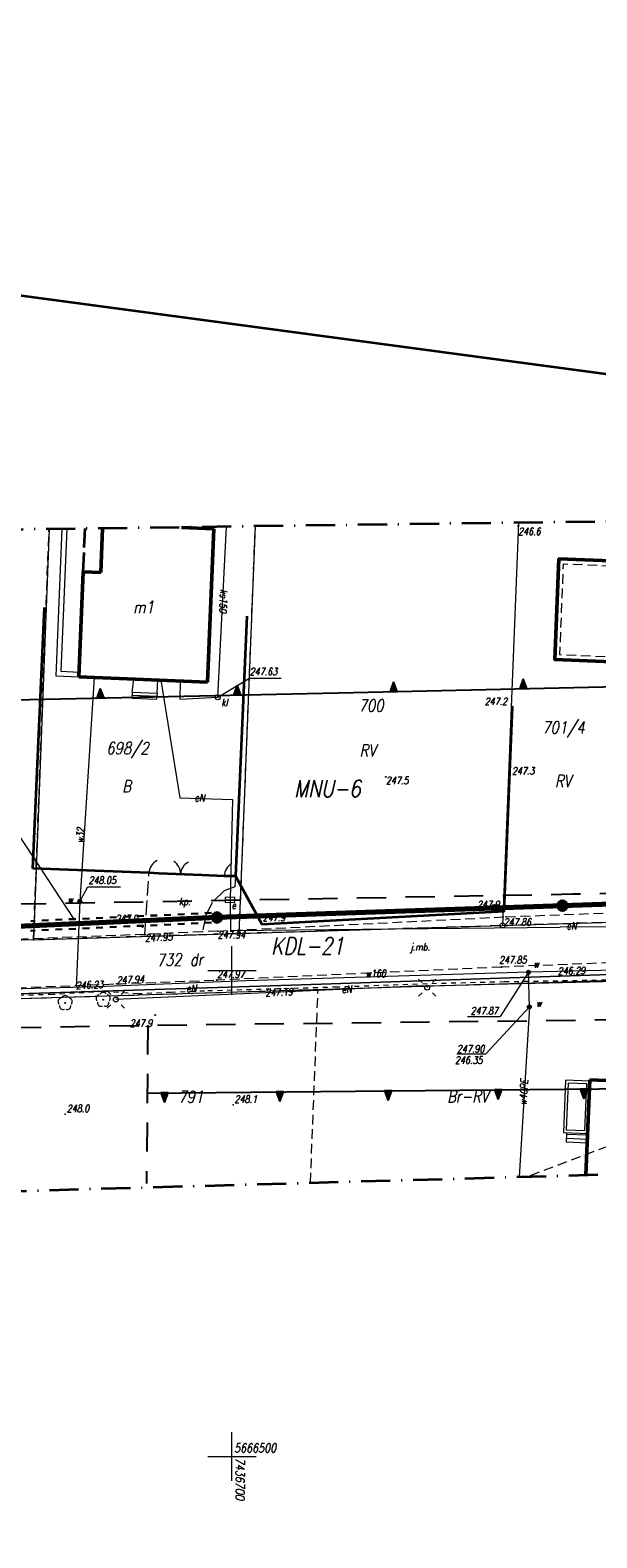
# Model space of a CAD drawing. Header units: millimetres. Extents: x 7436010 to 7436992, y 5663514 to 5666647.
# Tile 41 of 45: x 7436679 to 7436738, y 5666492 to 5666647. Entities that reach past the tile are written whole.
import ezdxf
from ezdxf.enums import TextEntityAlignment as Align

# ---------------------------------------------------------------- set-up
doc = ezdxf.new("R2010")
doc.units = ezdxf.units.MM
doc.header["$PDSIZE"] = 1
for name, pattern in [('0.7_0.7', [1.4, 0.7, -0.7]), ('1', [0]), ('2_EGBU_A', [0]), ('3', [1, 0.5, -0.5]), ('4', [2.5, 1.5, -1]), ('BUW', [1.5, 1, -0.5]), ('BZN', [2.5, 2, -0.5]), ('EGKK', [2, 1.5, -0.5]), ('GAK', [3.5, 2, -0.75, 0, -0.75]), ('GDE', [0]), ('GUZ', [1.5, 1, -0.5]), ('KOC', [2, 1.5, -0.5]), ('KOU', [1.5, 1, -0.5]), ('UBE', [0]), ('UPE', [2, 1, 1]), ('UPW', [2, 1, 1])]:
    doc.linetypes.add(name, pattern=pattern)
for name, color, linetype, lineweight in [('1 OGRODZENIE', 7, 'BGT', 35), ('3 BUDYNEK W BUDOWIE', 7, 'Continuous', 50), ('_AA_Kanalizacja grawitacyjna - trasa', 244, 'Continuous', 70), ('_AA_Studnia kanalizacyjna bet.1000mm - symbol', 24, 'Continuous', 40), ('_HH_Przewiert_przecisk w rurze osłonowej - trasa', 202, '0.7_0.7', 30), ('Dzialki', 7, 'GDE', 18), ('DZIALKI_SYT-WYS_T_0', 7, 'Continuous', 18), ('EBTPO_L_2', 7, '1', 18), ('EBUPO_L_1', 7, 'BZN', 35), ('EDZPD_L_1', 7, 'GDE', 18), ('EGBB_E_T_0', 7, 'Continuous', 18), ('EGBB_L_0', 7, '2_EGBU_A', 50), ('EKLPK_L_0', 96, 'EGKK', 18), ('EKLTK_T_0', 96, 'Continuous', 18), ('EUZOU_T_0', 96, 'Continuous', 18), ('Linie_opisowe', 7, 'Continuous', 5), ('MPZP', 6, '4', 25), ('Numery_dzialek', 7, 'Continuous', 18), ('Podzial_sekcyjny_krzyze', 7, 'Continuous', 13), ('Punkty', 7, 'Continuous', 18), ('PunPOMIAR1', 7, 'Continuous', 18), ('RZED', 7, 'Continuous', 18), ('RzedPOMIAR1', 7, 'Continuous', 18), ('SDROK_T_0', 7, 'Continuous', 18), ('SDROK_T_1', 7, 'Continuous', 18), ('SDRPK_L_1', 7, 'KOU', 18), ('SDRPK_L_2', 7, 'KOC', 18), ('SIEC_ENERGETYCZNA_L_0', 1, '3', 18), ('SZOPO_L_0', 7, 'BGT', 35), ('SZOPO_T_0', 7, 'Continuous', 18), ('SZZPZ_T_0', 7, 'Continuous', 18), ('UEEOA_T_0', 1, 'Continuous', 18), ('UEEOC_T_0', 1, 'Continuous', 18), ('UEEOO_T_0', 1, 'Continuous', 18), ('UEEPA_T_0', 1, 'Continuous', 18), ('UEEPA_T_2', 1, 'Continuous', 18), ('UEEPB_L_0', 1, 'UBE', 18), ('UEEPON_L_0', 1, 'UPE', 18), ('UKKOA_T_3', 34, 'Continuous', 18), ('UKKOO_T_3', 34, 'Continuous', 18), ('UKKPA_T_6', 34, 'Continuous', 18), ('UKKPOR_L_3', 34, '1', 18), ('UWWOA_T_0', 5, 'Continuous', 18), ('UWWOC_T_0', 5, 'Continuous', 18), ('UWWOO_T_0', 5, 'Continuous', 18), ('UWWPA_T_0', 5, 'Continuous', 18), ('UWWPO_L_0', 5, '1', 18), ('UWWPO_L_1', 5, '1', 18), ('UŻYTKI LINIE', 96, 'GUZ', 18), ('UŻYTKI OZNACZENIE', 96, 'Continuous', 18), ('WEKTOR WODOCIĄGI wo', 5, 'Continuous', 18), ('WUKOS_T_0', 7, 'Continuous', 18), ('WUKOS_T_1', 7, 'Continuous', 18), ('ZAKRES MAPY', 1, 'GAK', 35)]:
    doc.layers.add(name, color=color, linetype=linetype, lineweight=lineweight)
for name, color, linetype, lineweight, plot in [('_AA Studnie 600 PP plamki', 244, 'Continuous', 35, False), ('_AA Studnie 600 PP SIEĆ', 244, 'Continuous', 35, False), ('RAMA WYPLOT', 3, 'Continuous', 35, False)]:
    doc.layers.add(name, color=color, linetype=linetype, lineweight=lineweight, plot=plot)
doc.layers.add('_AA_Studnia kanalizacyjna bet.1000mm - plamki', color=255, linetype='Continuous')
doc.layers.add('_map', color=7, linetype='Continuous')
doc.styles.add('K1_ACAD', font='romans.shx', dxfattribs={"width": 0.8, "oblique": 12})
doc.linetypes.add('BGT', pattern='A,3.75,[133,ltypeshp.shx,S=0.1875,R=0,X=0,Y=0],3.75', length=7.5)

# ---------------------------------------------------------------- blocks, each defined once
blk = doc.blocks.new('GRO')
at = {"linetype": 'Continuous'}
blk.add_circle((0, 0), 0.045, dxfattribs=at)
blk = doc.blocks.new('GRT')
at = {"linetype": 'Continuous'}
blk.add_circle((0, 0), 0.25, dxfattribs=at)
blk = doc.blocks.new('BGBP')
at = {"linetype": 'Continuous'}
blk.add_arc((1.5, 0), 1.5, 120, 180.0005, dxfattribs=at)
blk = doc.blocks.new('BGB')
at = {"linetype": 'Continuous'}
for centre, start, end in [((-1.5, 0), 359.9995, 60), ((1.5, 0), 120, 180.0005)]:
    blk.add_arc(centre, 1.5, start, end, dxfattribs=at)
blk = doc.blocks.new('DLI')
at = {"linetype": 'Continuous'}
blk.add_circle((0, 0), 0.045, dxfattribs=at)
for centre, start, end in [((-0.36, 0.12), 102.1445, 221.86), ((0, 0.38), 30.1401, 149.8599), ((0.36, 0.12), 318.14, 77.8555), ((-0.22, -0.3), 174.1482, 293.8542), ((0.22, -0.3), 246.1458, 5.8518)]:
    blk.add_arc(centre, 0.375, start, end, dxfattribs=at)
blk = doc.blocks.new('STE')
at = {"linetype": 'Continuous'}
for p, q in [((0.5, 0.25), (-0.5, 0.25)), ((-0.5, 0.25), (-0.5, -0.25)), ((0.5, -0.25), (0.5, 0.25)), ((-0.5, -0.25), (0.5, -0.25))]:
    blk.add_line(p, q, dxfattribs=at)
blk = doc.blocks.new('SLS')
at = {"linetype": 'Continuous'}
blk.add_circle((0, 0), 0.25, dxfattribs=at)
blk = doc.blocks.new('LAT')
at = {"linetype": 'Continuous'}
for p, q in [((-0.53035, 0.53035), (-0.8839, 0.8839)), ((0.53035, 0.53035), (0.8839, 0.8839)), ((-0.53035, -0.53035), (-0.8839, -0.8839)), ((0.53035, -0.53035), (0.8839, -0.8839))]:
    blk.add_line(p, q, dxfattribs=at)
blk = doc.blocks.new('WLZ')
at = {"linetype": 'Continuous'}
blk.add_circle((0, 0), 0.25, dxfattribs=at)
blk = doc.blocks.new('ZAS')
at = {"linetype": 'Continuous'}
for radius in [0.2, 0.175, 0.15, 0.125, 0.1, 0.075, 0.05, 0.025, 0.00715]:
    blk.add_circle((0, 0), radius, dxfattribs=at)
blk = doc.blocks.new('WSP')
at = {"linetype": 'Continuous'}
blk.add_circle((0, 0), 0.045, dxfattribs=at)
blk = doc.blocks.new('STUDZ')
at = {"layer": '1 OGRODZENIE', "flags": 128}
blk.add_lwpolyline([(7436700.36, 5666559.71), (7436703.08, 5666554.79), (7436728.01, 5666556.11), (7436728.87, 5666577.16)], dxfattribs=at)
at = {"layer": '3 BUDYNEK W BUDOWIE', "flags": 128}
blk.add_lwpolyline([(7436747.93, 5666591.81), (7436747.52, 5666581.44), (7436733.24, 5666582), (7436733.65, 5666592.37)], close=True, dxfattribs=at)
at = {"layer": '3 BUDYNEK W BUDOWIE', "linetype": 'BUW', "lineweight": 18, "flags": 128}
blk.add_lwpolyline([(7436747.41, 5666591.33), (7436747.04, 5666581.96), (7436733.76, 5666582.48), (7436734.13, 5666591.85)], close=True, dxfattribs=at)
at = {"layer": 'Dzialki'}
for p, q in [((7436700.75, 5666553.81), (7436702.41, 5666595.72)), ((7436729.49, 5666596.09), (7436727.85, 5666554.63)), ((7436681.17, 5666595.43), (7436679.57, 5666553.17)), ((7436679.57, 5666553.17), (7436700.75, 5666553.81)), ((7436727.85, 5666554.63), (7436739.24, 5666554.97)), ((7436791.85, 5666550.59), (7436637.36, 5666545.82))]:
    blk.add_line(p, q, dxfattribs=at)
at = {"layer": 'EBTPO_L_2'}
for p, q in [((7436682.5, 5666595.45), (7436681.87, 5666580.32)), ((7436683, 5666595.45), (7436682.39, 5666580.8)), ((7436681.87, 5666580.32), (7436684.24, 5666580.22)), ((7436682.39, 5666580.8), (7436684.26, 5666580.72)), ((7436689.74, 5666578.66), (7436689.71, 5666578.04)), ((7436689.74, 5666578.66), (7436689.91, 5666579.99)), ((7436689.74, 5666578.66), (7436692.29, 5666578.55)), ((7436692.29, 5666578.55), (7436692.38, 5666579.88)), ((7436689.71, 5666578.04), (7436692.24, 5666577.94)), ((7436689.73, 5666578.35), (7436692.27, 5666578.25)), ((7436692.29, 5666578.55), (7436692.24, 5666577.94)), ((7436734.33, 5666538.72), (7436734.13, 5666533.33)), ((7436736.83, 5666538.62), (7436734.33, 5666538.72)), ((7436734.62, 5666538.41), (7436734.42, 5666533.62)), ((7436736.52, 5666538.33), (7436734.62, 5666538.41)), ((7436736.32, 5666533.54), (7436736.52, 5666538.33)), ((7436736.61, 5666533.23), (7436736.83, 5666538.62)), ((7436734.13, 5666533.33), (7436736.61, 5666533.23)), ((7436734.45, 5666533.32), (7436734.41, 5666532.34)), ((7436736.57, 5666532.25), (7436734.41, 5666532.34)), ((7436734.42, 5666533.62), (7436736.32, 5666533.54)), ((7436734.43, 5666532.74), (7436736.59, 5666532.65)), ((7436736.6, 5666533.05), (7436734.44, 5666533.14)), ((7436736.61, 5666533.23), (7436736.57, 5666532.25))]:
    blk.add_line(p, q, dxfattribs=at)
at = {"layer": 'EBUPO_L_1'}
blk.add_line((7436684.7, 5666591.04), (7436684.88, 5666595.48), dxfattribs=at)
at = {"layer": 'EDZPD_L_1'}
for p, q in [((7436700.75, 5666553.81), (7436727.85, 5666554.63)), ((7436700.75, 5666553.81), (7436727.85, 5666554.63)), ((7436679.57, 5666553.17), (7436669.17, 5666552.83))]:
    blk.add_line(p, q, dxfattribs=at)
at = {"layer": 'EGBB_L_0'}
for p, q in [((7436686.69, 5666595.5), (7436686.51, 5666590.96)), ((7436698.14, 5666595.47), (7436694.81, 5666595.61)), ((7436697.49, 5666579.67), (7436698.14, 5666595.47)), ((7436684.7, 5666591.04), (7436684.24, 5666580.22)), ((7436686.51, 5666590.96), (7436684.7, 5666591.04)), ((7436684.24, 5666580.22), (7436697.49, 5666579.67)), ((7436736.43, 5666528.97), (7436736.84, 5666538.76)), ((7436736.84, 5666538.76), (7436739.34, 5666538.66))]:
    blk.add_line(p, q, dxfattribs=at)
at = {"layer": 'EKLPK_L_0', "linetype": 'GUZ', "flags": 128}
for points in [[(7436791.85, 5666550.59), (7436637.36, 5666545.82)], [(7436787.76, 5666550.46), (7436730.46, 5666528.8)], [(7436708.08, 5666528.17), (7436708.86, 5666548.03)]]:
    blk.add_lwpolyline(points, dxfattribs=at)
at = {"layer": 'Podzial_sekcyjny_krzyze', "color": 7, "lineweight": 13}
for p, q in [((7436700, 5666547.5), (7436700, 5666552.5)), ((7436697.5, 5666550), (7436702.5, 5666550)), ((7436700, 5666497.5), (7436700, 5666502.5)), ((7436697.5, 5666500), (7436702.5, 5666500))]:
    blk.add_line(p, q, dxfattribs=at)
at = {"layer": 'PunPOMIAR1'}
for p in [(7436728.87, 5666577.16), (7436728.01, 5666556.11), (7436703.08, 5666554.79), (7436682.84, 5666535.21), (7436700.11, 5666536.17)]:
    blk.add_point(p, dxfattribs=at)
at = {"layer": 'RAMA WYPLOT', "flags": 128}
blk.add_lwpolyline([(7436474.28, 5666646.78), (7436381.84, 5665956.72), (7436798.12, 5665900.96), (7436890.56, 5666591.01)], close=True, dxfattribs=at)
at = {"layer": 'SDRPK_L_1'}
for p, q in [((7436698.54, 5666554.06), (7436728.21, 5666555.53)), ((7436728.21, 5666555.53), (7436750.82, 5666556.4)), ((7436696.97, 5666553.98), (7436691.03, 5666553.72)), ((7436698.54, 5666554.06), (7436696.97, 5666553.98)), ((7436691.03, 5666553.72), (7436649.37, 5666552.08)), ((7436751.02, 5666551.28), (7436727.74, 5666550.36)), ((7436727.74, 5666550.36), (7436698.43, 5666549.02)), ((7436649.36, 5666547.14), (7436688.15, 5666548.63)), ((7436688.15, 5666548.63), (7436698.43, 5666549.02))]:
    blk.add_line(p, q, dxfattribs=at)
at = {"layer": 'SDRPK_L_2'}
for p, q in [((7436691.03, 5666553.72), (7436691.46, 5666560.07)), ((7436691.46, 5666560.07), (7436692.48, 5666559.99)), ((7436692.48, 5666559.99), (7436696.9, 5666559.82)), ((7436696.9, 5666559.82), (7436699.2, 5666559.73)), ((7436699.2, 5666559.73), (7436700.09, 5666559.7)), ((7436700.29, 5666558.62), (7436699.2, 5666558.21)), ((7436700.09, 5666559.7), (7436700.36, 5666559.71)), ((7436700.36, 5666559.71), (7436700.29, 5666558.62)), ((7436697.96, 5666557), (7436697.3, 5666555.66)), ((7436699.2, 5666558.21), (7436697.96, 5666557)), ((7436697.3, 5666555.66), (7436696.97, 5666553.98))]:
    blk.add_line(p, q, dxfattribs=at)
at = {"layer": 'SIEC_ENERGETYCZNA_L_0'}
for p, q in [((7436686.78, 5666547.84), (7436681.58, 5666547.54)), ((7436690.31, 5666547.6), (7436686.78, 5666547.84)), ((7436693.74, 5666547.75), (7436690.31, 5666547.6)), ((7436697.18, 5666547.89), (7436693.74, 5666547.75)), ((7436704.01, 5666548.09), (7436697.18, 5666547.89)), ((7436710.84, 5666548.29), (7436704.01, 5666548.09)), ((7436720.1, 5666548.63), (7436710.84, 5666548.29)), ((7436728.06, 5666548.83), (7436720.1, 5666548.63)), ((7436738.54, 5666549.01), (7436728.06, 5666548.83)), ((7436681.58, 5666547.54), (7436673.08, 5666547.29))]:
    blk.add_line(p, q, dxfattribs=at)
at = {"layer": 'SZOPO_L_0'}
for p, q in [((7436679.51, 5666560.52), (7436680.7, 5666587.37)), ((7436701.53, 5666586.48), (7436700.36, 5666559.71)), ((7436691.46, 5666560.07), (7436679.51, 5666560.52)), ((7436692.48, 5666559.99), (7436691.46, 5666560.07)), ((7436696.9, 5666559.82), (7436692.48, 5666559.99)), ((7436699.2, 5666559.73), (7436696.9, 5666559.82)), ((7436700.09, 5666559.7), (7436699.2, 5666559.73)), ((7436700.36, 5666559.71), (7436700.09, 5666559.7))]:
    blk.add_line(p, q, dxfattribs=at)
at = {"layer": 'UEEPB_L_0'}
for p, q in [((7436706.1, 5666548.48), (7436755.25, 5666550.15)), ((7436647.38, 5666546.68), (7436706.1, 5666548.48))]:
    blk.add_line(p, q, dxfattribs=at)
at = {"layer": 'UEEPON_L_0'}
for p, q in [((7436692.68, 5666579.87), (7436694.63, 5666567.76)), ((7436694.63, 5666567.76), (7436700.04, 5666567.59)), ((7436700.04, 5666567.59), (7436699.8, 5666557.28)), ((7436699.8, 5666557.28), (7436699.85, 5666554.13)), ((7436699.85, 5666554.13), (7436733.79, 5666554.46)), ((7436751.42, 5666554.55), (7436733.79, 5666554.46)), ((7436755.25, 5666550.15), (7436706.1, 5666548.48)), ((7436706.1, 5666548.48), (7436647.38, 5666546.68)), ((7436718.85, 5666548.39), (7436688.05, 5666547.02)), ((7436720.08, 5666548.41), (7436718.85, 5666548.39)), ((7436721.46, 5666548.42), (7436720.08, 5666548.41)), ((7436720.08, 5666548.41), (7436720.1, 5666548.24)), ((7436739.59, 5666548.86), (7436721.46, 5666548.42))]:
    blk.add_line(p, q, dxfattribs=at)
at = {"layer": 'UKKOA_T_3'}
for p, q in [((7436698.54, 5666578.12), (7436701.79, 5666580.09)), ((7436701.75, 5666580.09), (7436705.07, 5666580.09))]:
    blk.add_line(p, q, dxfattribs=at)
at = {"layer": 'UKKPOR_L_3'}
for p, q in [((7436698.54, 5666578.12), (7436699.44, 5666595.68)), ((7436694.68, 5666579.79), (7436694.64, 5666577.92)), ((7436694.64, 5666577.92), (7436698.54, 5666578.12))]:
    blk.add_line(p, q, dxfattribs=at)
at = {"layer": 'UWWOA_T_0'}
for p, q in [((7436684.34, 5666557.12), (7436685.16, 5666558.62)), ((7436685.16, 5666558.62), (7436688.52, 5666558.62)), ((7436730.53, 5666549.83), (7436727.61, 5666545.26)), ((7436730.62, 5666546.26), (7436726.14, 5666541.42)), ((7436724.25, 5666545.26), (7436727.61, 5666545.26)), ((7436723.16, 5666541.42), (7436726.14, 5666541.42))]:
    blk.add_line(p, q, dxfattribs=at)
at = {"layer": 'UWWPO_L_0'}
for p, q in [((7436685.8, 5666580.16), (7436684.34, 5666557.12)), ((7436684.34, 5666557.12), (7436683.98, 5666548.27)), ((7436730.62, 5666546.26), (7436730.53, 5666549.83)), ((7436730.62, 5666546.26), (7436729.58, 5666528.78))]:
    blk.add_line(p, q, dxfattribs=at)
at = {"layer": 'UŻYTKI LINIE', "flags": 128}
for points in [[(7436700.75, 5666553.81), (7436702.41, 5666595.72)], [(7436679.57, 5666553.17), (7436681.17, 5666595.43)], [(7436787.56, 5666556.15), (7436765.23, 5666555.63), (7436750.63, 5666555.32), (7436739.24, 5666554.97), (7436727.85, 5666554.63), (7436700.75, 5666553.81), (7436679.57, 5666553.17), (7436669.17, 5666552.83), (7436658.08, 5666552.47), (7436647.29, 5666552.17), (7436637.35, 5666551.87), (7436627.56, 5666551.57), (7436618.56, 5666551.33)]]:
    blk.add_lwpolyline(points, dxfattribs=at)
at = {"layer": 'WEKTOR WODOCIĄGI wo'}
for p, q in [((7436779.48, 5666551.05), (7436730.53, 5666549.83)), ((7436730.53, 5666549.83), (7436701.46, 5666548.94)), ((7436686.15, 5666548.32), (7436585.44, 5666545.85)), ((7436701.46, 5666548.94), (7436686.15, 5666548.32))]:
    blk.add_line(p, q, dxfattribs=at)
at = {"layer": 'ZAKRES MAPY', "ltscale": 1.5}
blk.add_lwpolyline([(7436499.64, 5664770.19), (7436618.18, 5665205.39), (7436683.21, 5665437.78), (7436699.29, 5665515.69), (7436766.55, 5666002.2), (7436830.55, 5666510.53), (7436842.09, 5666581.76), (7436785.51, 5666596.85), (7436785.51, 5666596.85), (7436586.58, 5666594.14), (7436584.94, 5666524.7), (7436750.08, 5666529.35), (7436745.08, 5666424.3), (7436720.95, 5666302.3), (7436720.95, 5666302.3), (7436688.83, 5666001.55), (7436443.21, 5666009.35), (7436440.09, 5665956.61), (7436694.21, 5665946.11), (7436662.94, 5665733.97), (7436630.66, 5665497.39), (7436531.49, 5665129.94)], dxfattribs=at)
at = {"layer": 'Punkty'}
for name, p in [('GRO', (7436700.75, 5666553.81)), ('GRT', (7436727.85, 5666554.63)), ('GRO', (7436679.57, 5666553.17))]:
    blk.add_blockref(name, p, dxfattribs=at)
at = {"layer": 'SZOPO_T_0'}
for name, p, rotation in [('BGBP', (7436691.46, 5666560.07), 355.9103952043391), ('BGB', (7436694.71, 5666559.9), 357.7047266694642), ('BGBP', (7436699.2, 5666559.73), 358.1523896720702)]:
    blk.add_blockref(name, p, dxfattribs=dict(at, rotation=rotation))
at = {"layer": 'SZZPZ_T_0'}
for p in [(7436686.74, 5666547), (7436682.83, 5666546.67)]:
    blk.add_blockref('DLI', p, dxfattribs=at)
at = {"layer": 'UEEPA_T_0', "rotation": 1.761331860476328}
blk.add_blockref('STE', (7436699.8, 5666557.28), dxfattribs=at)
at = {"layer": 'UEEPA_T_2'}
for name, p in [('LAT', (7436688.05, 5666547.02)), ('LAT', (7436720.1, 5666548.24)), ('SLS', (7436720.1, 5666548.24)), ('SLS', (7436688.05, 5666547.02))]:
    blk.add_blockref(name, p, dxfattribs=at)
at = {"layer": 'UKKPA_T_6'}
blk.add_blockref('WLZ', (7436698.54, 5666578.12), dxfattribs=at)
at = {"layer": 'UWWPA_T_0'}
for p, rotation in [((7436684.34, 5666557.12), 269.9999974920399), ((7436730.53, 5666549.83), 270.8500213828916), ((7436730.62, 5666546.26), 90.85003002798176)]:
    blk.add_blockref('ZAS', p, dxfattribs=dict(at, rotation=rotation))
at = {"layer": 'WUKOS_T_0'}
for p in [(7436729.47, 5666595.76), (7436715.85, 5666569.94), (7436728.62, 5666570.03), (7436728.21, 5666555.53), (7436698.54, 5666554.06), (7436691.03, 5666553.72), (7436727.74, 5666550.36), (7436688.15, 5666548.63), (7436698.43, 5666549.02)]:
    blk.add_blockref('WSP', p, dxfattribs=at)
for p, rotation in [((7436690.8, 5666554.49), 0.06165292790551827), ((7436692.1, 5666545.42), 0.06168024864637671)]:
    blk.add_blockref('WSP', p, dxfattribs=dict(at, rotation=rotation))
at = {"layer": 'DZIALKI_SYT-WYS_T_0', "style": 'K1_ACAD', "oblique": 12, "width": 0.8}
blk.add_text('700', height=1.25, dxfattribs=at).set_placement((7436714.32, 5666577.27), align=Align.MIDDLE)
blk.add_text('732', height=1.25, rotation=2.612, dxfattribs=at).set_placement((7436693.53, 5666551.1), align=Align.MIDDLE)
at = {"layer": 'EGBB_E_T_0', "style": 'K1_ACAD', "oblique": 12, "width": 0.8}
blk.add_text('m1', height=1.25, dxfattribs=at).set_placement((7436690.89, 5666587.41), align=Align.MIDDLE)
at = {"layer": 'EKLTK_T_0', "style": 'K1_ACAD', "oblique": 12, "width": 0.8}
blk.add_text('Br-RV', height=1.25, dxfattribs=at).set_placement((7436724.27, 5666537.06), align=Align.MIDDLE)
at = {"layer": 'EUZOU_T_0', "style": 'K1_ACAD', "oblique": 12, "width": 0.8}
blk.add_text('B', height=1.25, dxfattribs=at).set_placement((7436689.15, 5666568.97), align=Align.MIDDLE)
at = {"layer": 'Numery_dzialek', "style": 'K1_ACAD', "oblique": 12, "width": 0.8}
for s, p in [('701/4', (7436731.93, 5666575.64)), ('698/2', (7436687.06, 5666573.51)), ('791', (7436694.47, 5666537.63))]:
    blk.add_text(s, height=1.25, dxfattribs=at).set_placement(p, align=Align.TOP_LEFT)
at = {"layer": 'RZED', "color": 7, "lineweight": 13, "style": 'K1_ACAD', "oblique": 12, "width": 0.8}
blk.add_text('5666500', height=0.9, dxfattribs=at).set_placement((7436700.23, 5666501.32), align=Align.TOP_LEFT)
blk.add_text('7436700', height=0.9, rotation=270, dxfattribs=at).set_placement((7436701.29, 5666499.85), align=Align.TOP_LEFT)
at = {"layer": 'RzedPOMIAR1', "style": 'K1_ACAD', "oblique": 12, "width": 0.8}
for s, p in [('247.2', (7436726.02, 5666577.33)), ('247.9', (7436725.24, 5666556.44)), ('247.9', (7436703.17, 5666555.08)), ('248.1', (7436700.27, 5666536.4)), ('248.0', (7436683, 5666535.44))]:
    blk.add_text(s, height=0.75, dxfattribs=at).set_placement(p)
at = {"layer": 'SDROK_T_0', "style": 'K1_ACAD', "oblique": 12, "width": 0.8}
blk.add_text('j.mb.', height=0.75, dxfattribs=at).set_placement((7436718.35, 5666552.43), align=Align.MIDDLE_LEFT)
at = {"layer": 'SDROK_T_1', "style": 'K1_ACAD', "oblique": 12, "width": 0.8}
blk.add_text('kp.', height=0.75, dxfattribs=at).set_placement((7436695.14, 5666556.99), align=Align.MIDDLE)
at = {"layer": 'UEEOA_T_0', "style": 'K1_ACAD', "oblique": 12, "width": 0.8}
blk.add_text('e', height=0.75, rotation=0.063, dxfattribs=at).set_placement((7436700.42, 5666557.09), align=Align.TOP_RIGHT)
at = {"layer": 'UEEOC_T_0', "style": 'K1_ACAD', "oblique": 12, "width": 0.8}
blk.add_text('247.19', height=0.75, rotation=2.5267, dxfattribs=at).set_placement((7436703.44, 5666547.71), align=Align.MIDDLE_LEFT)
at = {"layer": 'UEEOO_T_0', "style": 'K1_ACAD', "oblique": 12, "width": 0.8}
for rotation, p in [(358.1561, (7436696.14, 5666567.41)), (0.5672, (7436734.44, 5666554.22))]:
    blk.add_text('eN', height=0.75, rotation=rotation, dxfattribs=at).set_placement(p)
for rotation, p in [(1.7558, (7436695.81, 5666548.16)), (2.5469, (7436711.8, 5666548.08))]:
    blk.add_text('eN', height=0.75, rotation=rotation, dxfattribs=at).set_placement(p, align=Align.MIDDLE)
at = {"layer": 'UKKOA_T_3', "style": 'K1_ACAD', "oblique": 12, "width": 0.8}
for s, p in [('247.63', (7436701.83, 5666580.39)), ('kl', (7436698.91, 5666577.21))]:
    blk.add_text(s, height=0.75, dxfattribs=at).set_placement(p)
at = {"layer": 'UKKOO_T_3', "style": 'K1_ACAD', "oblique": 12, "width": 0.8}
blk.add_text('ks150', height=0.75, rotation=267.0649, dxfattribs=at).set_placement((7436698.76, 5666588.04), align=Align.CENTER)
at = {"layer": 'UWWOA_T_0', "style": 'K1_ACAD', "oblique": 12, "width": 0.8}
for s, p in [('248.05', (7436685.24, 5666558.92)), ('w', (7436731.03, 5666550.29)), ('w', (7436731.31, 5666546.26))]:
    blk.add_text(s, height=0.75, dxfattribs=at).set_placement(p)
blk.add_text('w', height=0.75, dxfattribs=at).set_placement((7436683.62, 5666557.66), align=Align.TOP_RIGHT)
blk.add_text('247.87', height=0.75, dxfattribs=at).set_placement((7436727.4, 5666545.49), align=Align.RIGHT)
for s, p in [('247.90', (7436723.16, 5666542.32)), ('246.35', (7436722.96, 5666541.16))]:
    blk.add_text(s, height=0.75, dxfattribs=at).set_placement(p, align=Align.TOP_LEFT)
at = {"layer": 'UWWOC_T_0', "style": 'K1_ACAD', "oblique": 12, "width": 0.8}
for s, rotation, p in [('246.29', 1.5324, (7436733.55, 5666549.56)), ('246.23', 2.3266, (7436683.94, 5666548.09))]:
    blk.add_text(s, height=0.75, rotation=rotation, dxfattribs=at).set_placement(p)
at = {"layer": 'UWWOO_T_0', "style": 'K1_ACAD', "oblique": 12, "width": 0.8}
blk.add_text('w32', height=0.75, rotation=86.3715, dxfattribs=at).set_placement((7436684.72, 5666563.09))
for s, rotation, p in [('w160', 1.5659, (7436714.81, 5666549.31)), ('w40PE', 86.0548, (7436730.4, 5666537.45))]:
    blk.add_text(s, height=0.75, rotation=rotation, dxfattribs=at).set_placement(p, align=Align.CENTER)
at = {"layer": 'UŻYTKI OZNACZENIE', "style": 'K1_ACAD', "oblique": 12, "width": 0.8}
for p in [(7436713.97, 5666572.65), (7436734.08, 5666569.5)]:
    blk.add_text('RV', height=1.25, dxfattribs=at).set_placement(p, align=Align.MIDDLE)
blk.add_text('dr', height=1.25, rotation=2.612, dxfattribs=at).set_placement((7436696.34, 5666551.13), align=Align.MIDDLE)
at = {"layer": 'WUKOS_T_1', "style": 'K1_ACAD', "oblique": 12, "width": 0.8}
for s, p in [('246.6', (7436729.47, 5666595.57)), ('247.3', (7436728.82, 5666570.92)), ('247.5', (7436715.85, 5666569.94)), ('247.86', (7436727.97, 5666555.37)), ('247.94', (7436698.54, 5666554.06)), ('247.85', (7436727.5, 5666551.47)), ('247.97', (7436698.47, 5666550))]:
    blk.add_text(s, height=0.75, dxfattribs=at).set_placement(p, align=Align.TOP_LEFT)
blk.add_text('247.9', height=0.75, rotation=0.0617, dxfattribs=at).set_placement((7436690.32, 5666554.98), align=Align.RIGHT)
blk.add_text('247.95', height=0.75, rotation=2.466, dxfattribs=at).set_placement((7436691.03, 5666553.72), align=Align.TOP_LEFT)
blk.add_text('247.94', height=0.75, rotation=2.439, dxfattribs=at).set_placement((7436688.15, 5666548.63))
blk.add_text('247.9', height=0.75, rotation=0.0617, dxfattribs=at).set_placement((7436691.8, 5666544.96), align=Align.TOP_RIGHT)
blk = doc.blocks.new('MPZP')
at = {"layer": 'MPZP'}
for points in [[(7436730.19, 5666577.79), (7436729.8, 5666578.78), (7436729.44, 5666577.77)], [(7436686.66, 5666576.81), (7436686.26, 5666577.8), (7436685.91, 5666576.8)], [(7436700.74, 5666577.13), (7436700.34, 5666578.12), (7436699.99, 5666577.11)], [(7436716.84, 5666577.49), (7436716.45, 5666578.48), (7436716.09, 5666577.47)], [(7436692.51, 5666536.16), (7436692.89, 5666535.17), (7436693.26, 5666536.17)], [(7436704.38, 5666536.28), (7436704.76, 5666535.28), (7436705.13, 5666536.28)], [(7436715.52, 5666536.38), (7436715.9, 5666535.38), (7436716.27, 5666536.38)], [(7436726.84, 5666536.49), (7436727.22, 5666535.49), (7436727.59, 5666536.49)], [(7436735.67, 5666536.57), (7436736.05, 5666535.57), (7436736.42, 5666536.57)]]:
    blk.add_hatch(color=256, dxfattribs=at).paths.add_polyline_path(points)
at = {"layer": 'MPZP', "linetype": 'Continuous', "ltscale": 2, "flags": 128}
for points in [[(7436628.53, 5666575.44), (7436679, 5666576.64), (7436712.34, 5666577.39), (7436757.68, 5666578.4), (7436787.56, 5666579.28), (7436795.49, 5666593.21)], [(7436691.03, 5666536.15), (7436755.53, 5666536.76), (7436747.77, 5666480.77)]]:
    blk.add_lwpolyline(points, dxfattribs=at)
at = {"layer": 'MPZP', "ltscale": 2, "flags": 128}
for points in [[(7436627.7, 5666555.05), (7436681.46, 5666555.68), (7436734.91, 5666556.64), (7436764.39, 5666557.35), (7436786.04, 5666557.75), (7436794.75, 5666563.86), (7436798.34, 5666571.74), (7436801.33, 5666577.75), (7436808.35, 5666589.08)], [(7436627.18, 5666542.09), (7436691.16, 5666543.13), (7436776.22, 5666544.16), (7436785.89, 5666532.3), (7436786.98, 5666538.36), (7436788.86, 5666546.64), (7436790.1, 5666551.25), (7436792.1, 5666556.89), (7436794.75, 5666563.86)], [(7436691.16, 5666543.13), (7436691.03, 5666526.85)]]:
    blk.add_lwpolyline(points, dxfattribs=at)
at = {"layer": 'MPZP', "ltscale": 2}
for points in [[(7436730.19, 5666577.79), (7436729.8, 5666578.78), (7436729.44, 5666577.77), (7436730.19, 5666577.79)], [(7436686.66, 5666576.81), (7436686.26, 5666577.8), (7436685.91, 5666576.8), (7436686.66, 5666576.81)], [(7436700.74, 5666577.13), (7436700.34, 5666578.12), (7436699.99, 5666577.11), (7436700.74, 5666577.13)], [(7436716.84, 5666577.49), (7436716.45, 5666578.48), (7436716.09, 5666577.47), (7436716.84, 5666577.49)], [(7436692.51, 5666536.16), (7436692.89, 5666535.17), (7436693.26, 5666536.17), (7436692.51, 5666536.16)], [(7436704.38, 5666536.28), (7436704.76, 5666535.28), (7436705.13, 5666536.28), (7436704.38, 5666536.28)], [(7436715.52, 5666536.38), (7436715.9, 5666535.38), (7436716.27, 5666536.38), (7436715.52, 5666536.38)], [(7436726.84, 5666536.49), (7436727.22, 5666535.49), (7436727.59, 5666536.49), (7436726.84, 5666536.49)], [(7436735.67, 5666536.57), (7436736.05, 5666535.57), (7436736.42, 5666536.57), (7436735.67, 5666536.57)]]:
    blk.add_lwpolyline(points, close=True, dxfattribs=at)
at = {"layer": 'MPZP', "style": 'K1_ACAD', "oblique": 12, "width": 0.8}
for s, p in [('MNU-6', (7436706.24, 5666566.09)), ('KDL-21', (7436703.87, 5666549.9))]:
    blk.add_text(s, height=1.75, dxfattribs=at).set_placement(p, align=Align.BOTTOM_LEFT)

msp = doc.modelspace()

# ---------------------------------------------------------------- hatches: boundary and pattern name
at = {"layer": '_AA Studnie 600 PP plamki', "lineweight": 80}
h = msp.add_hatch(color=256, dxfattribs=at)
h.dxf.hatch_style = 1
edge = h.paths.add_edge_path()
edge.add_arc((7436727.02, 5666556.43), 0.3, 0, 360)
h = msp.add_hatch(color=256, dxfattribs=at)
h.dxf.hatch_style = 1
edge = h.paths.add_edge_path()
edge.add_arc((7436727.02, 5666556.43), 0.3, 0, 360)
at = {"layer": '_AA_Studnia kanalizacyjna bet.1000mm - plamki', "linetype": 'Continuous'}
h = msp.add_hatch(color=256, dxfattribs=at)
edge = h.paths.add_edge_path()
edge.add_arc((7436734.02, 5666556.67), 0.5, 0, 360)
h = msp.add_hatch(color=256, dxfattribs=at)
edge = h.paths.add_edge_path()
edge.add_arc((7436698.46, 5666555.46), 0.5, 0, 360)

# ---------------------------------------------------------------- linework, layer by layer
at = {"layer": '_AA Studnie 600 PP SIEĆ'}
msp.add_circle((7436727.02, 5666556.43), 0.3, dxfattribs=at)
at = {"layer": '_AA_Kanalizacja grawitacyjna - trasa'}
msp.add_lwpolyline([(7436794.63, 5666559.01), (7436794.63, 5666559.01), (7436794.63, 5666559.01), (7436794.63, 5666559.01), (7436786.24, 5666558.65), (7436764.31, 5666557.7), (7436734.02, 5666556.67), (7436727.02, 5666556.43), (7436698.46, 5666555.46), (7436678.68, 5666554.58), (7436647.96, 5666553.21), (7436615.94, 5666552.54)], dxfattribs=at)
at = {"layer": '_AA_Studnia kanalizacyjna bet.1000mm - symbol', "linetype": 'Continuous'}
for centre in [(7436734.02, 5666556.67), (7436698.46, 5666555.46)]:
    msp.add_circle(centre, 0.5, dxfattribs=at)
at = {"layer": '_HH_Przewiert_przecisk w rurze osłonowej - trasa'}
for points in [[(7436697.91, 5666555.93), (7436679.31, 5666555.1)], [(7436697.91, 5666554.93), (7436679.27, 5666554.1)]]:
    msp.add_lwpolyline(points, dxfattribs=at)
at = {"layer": 'Linie_opisowe'}
msp.add_line((7436675.72, 5666567.45), (7436683.71, 5666555.3), dxfattribs=at)
at = {"layer": 'UWWPO_L_1', "linetype": 'UPW'}
for p, q in [((7436779.48, 5666551.05), (7436730.53, 5666549.83)), ((7436730.53, 5666549.83), (7436701.46, 5666548.94)), ((7436701.46, 5666548.94), (7436686.15, 5666548.32))]:
    msp.add_line(p, q, dxfattribs=at)

# ---------------------------------------------------------------- block references
at = {"layer": '_map'}
msp.add_blockref('STUDZ', (0, 0), dxfattribs=at)
at = {"layer": 'MPZP'}
msp.add_blockref('MPZP', (0.18, 1.24), dxfattribs=at)

doc.saveas('drawing.dxf')
